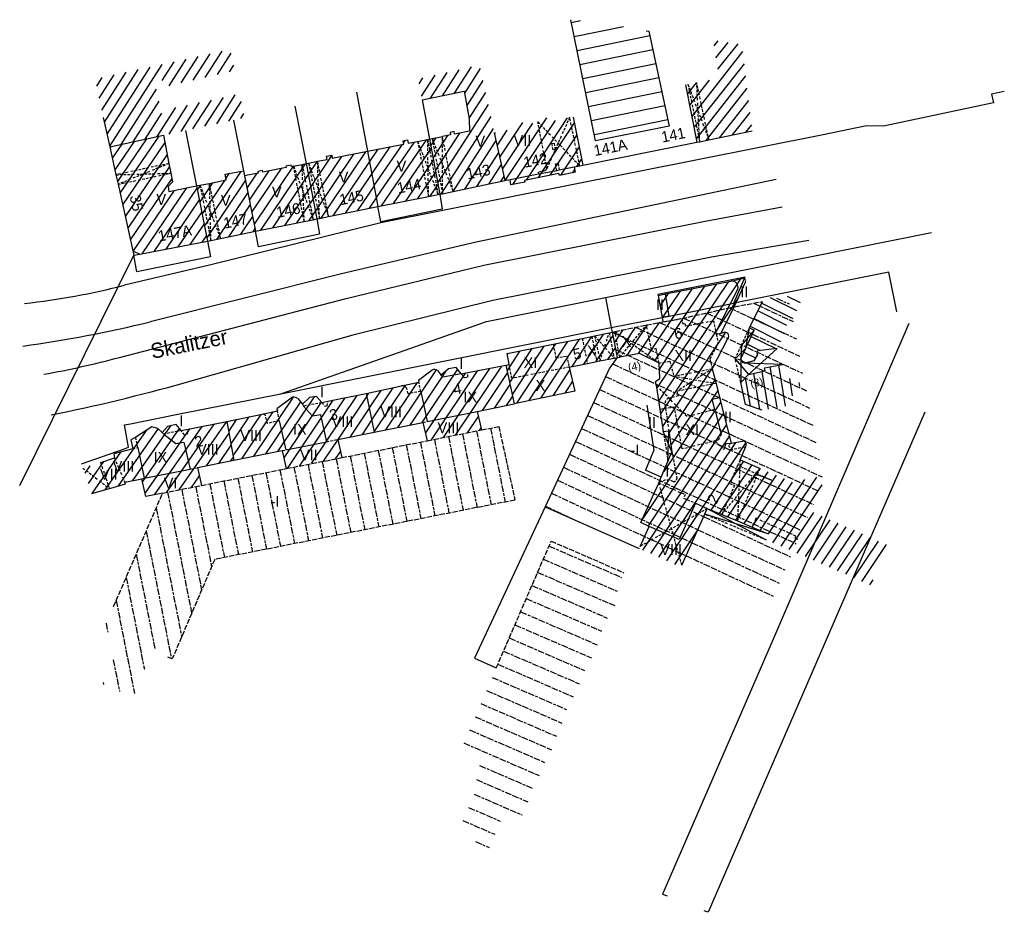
# Model space of a CAD drawing. Extents: x 25661 to 25888, y 18937 to 19143.
import ezdxf

# ---------------------------------------------------------------- set-up
doc = ezdxf.new("R2010")
doc.units = 0
for name, pattern in [('YADE1', [0]), ('YADE12', [4.799999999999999, 1.5, -0.3, 0.6, -0.3, 1.5, -0.3, 0.3]), ('YADE2', [4.799999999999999, 0.6, -0.3, 0.6, -0.3, 0.6, -0.3, 0.6, -0.3, 0.6, -0.6]), ('YADE4', [4.799999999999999, 0.6, -0.3, 0.6, -0.3, 0.6, -0.3, 0.6, -0.3, 0.6, -0.6]), ('YADE8', [4.799999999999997, 1.199999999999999, -0.3, 1.199999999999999, -0.3, 1.199999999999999, -0.3, 0.3])]:
    doc.linetypes.add(name, pattern=pattern)
for name, color, linetype in [('FOLIE1', 4, 'YADE1'), ('FOLIE11', 4, 'YADE1'), ('FOLIE12', 4, 'YADE1'), ('FOLIE18', 4, 'YADE1'), ('FOLIE25', 4, 'YADE1'), ('FOLIE26', 4, 'YADE1'), ('FOLIE7', 4, 'YADE1'), ('SCHRAFFUR', 7, 'CONTINUOUS')]:
    doc.layers.add(name, color=color, linetype=linetype)

msp = doc.modelspace()

# ---------------------------------------------------------------- linework, layer by layer
at = {"layer": 'FOLIE1', "color": 4, "linetype": 'YADE1'}
for p, q in [((25814.041, 19128.409), (25816.7, 19115.14)), ((25738.208, 19126.692), (25740.754, 19113.067)), ((25724.011, 19123.484), (25726.593, 19110.249)), ((25753.307, 19124.932), (25754.999, 19115.901)), ((25788.133, 19120.978), (25790.408, 19109.868)), ((25679.81, 19120.851), (25681.30200000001, 19114.096)), ((25709.839, 19120.278), (25712.149, 19108.538)), ((25681.30200000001, 19114.096), (25693.684, 19116.782)), ((25698.745, 19117.879), (25701.303, 19105.101)), ((25769.967, 19117.365), (25772.37, 19106.3)), ((25819.457, 19115.717), (25829.421, 19117.805)), ((25681.30200000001, 19114.096), (25682.724, 19107.66)), ((25754.999, 19115.901), (25757.385, 19103.155)), ((25790.408, 19109.868), (25816.7, 19115.14)), ((25816.7, 19115.14), (25817.338, 19115.273)), ((25817.338, 19115.273), (25819.457, 19115.717)), ((25740.754, 19113.067), (25743.135, 19100.332)), ((25726.593, 19110.249), (25729.08700000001, 19097.464)), ((25788.378, 19109.466), (25789.69, 19109.726)), ((25789.69, 19109.726), (25790.408, 19109.868)), ((25682.724, 19107.66), (25683.211, 19105.455)), ((25712.149, 19108.538), (25712.37, 19107.419)), ((25712.37, 19107.419), (25714.886, 19094.647)), ((25773.616, 19106.546), (25780.174, 19107.843)), ((25780.174, 19107.843), (25784.371, 19108.674)), ((25784.371, 19108.674), (25784.919, 19108.782)), ((25784.919, 19108.782), (25788.378, 19109.466)), ((25683.211, 19105.455), (25686.597, 19090.124)), ((25701.303, 19105.101), (25703.863, 19092.319)), ((25760.484, 19103.805), (25772.37, 19106.3)), ((25772.37, 19106.3), (25773.616, 19106.546)), ((25754.803, 19102.643), (25757.003, 19103.079)), ((25757.003, 19103.079), (25757.385, 19103.155)), ((25757.385, 19103.155), (25758.04, 19103.292)), ((25758.04, 19103.292), (25760.484, 19103.805)), ((25743.135, 19100.332), (25754.803, 19102.643)), ((25731.772, 19098.012), (25743.135, 19100.332)), ((25714.886, 19094.647), (25726.144, 19096.88)), ((25726.144, 19096.88), (25728.213, 19097.29)), ((25728.213, 19097.29), (25729.08700000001, 19097.464)), ((25729.08700000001, 19097.464), (25729.677, 19097.584)), ((25729.677, 19097.584), (25731.772, 19098.012)), ((25706.876, 19092.955), (25714.886, 19094.647)), ((25688.234, 19089.338), (25703.863, 19092.319)), ((25703.863, 19092.319), (25704.632, 19092.481)), ((25704.632, 19092.481), (25706.876, 19092.955)), ((25686.597, 19090.124), (25686.83, 19089.07)), ((25686.83, 19089.07), (25688.234, 19089.338)), ((25807.72, 19080.1), (25827.82, 19084.08)), ((25825.23, 19078.04), (25827.82, 19084.08)), ((25807.72, 19080.1), (25807.768, 19079.83)), ((25795.61, 19079.34), (25796.95, 19072.38)), ((25807.768, 19079.83), (25808.68, 19074.72)), ((25810.314, 19075.048), (25825.23, 19078.04)), ((25796.95, 19072.38), (25808.68, 19074.72)), ((25808.68, 19074.72), (25810.314, 19075.048)), ((25720.74, 19057.12), (25796.95, 19072.38)), ((25796.95, 19072.38), (25797.166, 19071.356)), ((25797.166, 19071.356), (25798.28, 19065.48)), ((25781.7, 19031.07), (25803.386, 19021.404))]:
    msp.add_line(p, q, dxfattribs=at)
for points in [[(25795.61, 19079.34), (25850.411, 19090.29), (25869.624, 19094.129), (25870.78, 19094.36)], [(25862.82, 19076.03), (25860.98, 19085.2), (25825.23, 19078.04)], [(25720.74, 19057.12), (25747.901, 19066.659), (25768.15, 19073.77), (25784.911, 19077.17), (25795.61, 19079.34)], [(25798.28, 19065.48), (25796.55, 19063.05), (25781.7, 19031.07)], [(25684.67, 19049.94), (25686.061, 19050.217), (25697.018, 19052.398), (25720.74, 19057.12)], [(25685.6, 19044.78), (25685.442, 19045.655), (25684.67, 19049.94)], [(25674.76, 19040.97), (25684.441, 19044.372), (25685.6, 19044.78)], [(25781.7, 19031.07), (25765.44, 18996.14), (25770.44, 18993.89)]]:
    msp.add_lwpolyline(points, dxfattribs=at)
at = {"layer": 'FOLIE11', "color": 2, "linetype": 'YADE1'}
for p, q in [((25693.684, 19116.782), (25694.948, 19110.23899999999)), ((25755.644, 19116.029), (25758.02, 19116.502)), ((25752.288, 19115.361), (25754.61, 19115.824)), ((25754.61, 19115.824), (25754.999, 19115.901)), ((25754.999, 19115.901), (25755.644, 19116.029)), ((25694.948, 19110.23899999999), (25695.381, 19108.001)), ((25723.678, 19109.669), (25725.65, 19110.061)), ((25725.65, 19110.061), (25726.593, 19110.249)), ((25726.593, 19110.249), (25727.138, 19110.357)), ((25727.138, 19110.357), (25729.231, 19110.774)), ((25701.303, 19105.101), (25702.113, 19105.225)), ((25702.113, 19105.225), (25704.303, 19105.668)), ((25686.597, 19090.124), (25688.234, 19089.338)), ((25824.525, 19083.144), (25827.168, 19083.731)), ((25825.315, 19077.2), (25827.885, 19082.839)), ((25807.768, 19079.83), (25809.435, 19080.16)), ((25828.83, 19072.349), (25831.852, 19078.414)), ((25822.315, 19071.12), (25825.315, 19077.2)), ((25827.948, 19067.683), (25829.879, 19071.839)), ((25828.83, 19072.349), (25829.879, 19071.839)), ((25826.805, 19065.223), (25827.948, 19067.683)), ((25826.805, 19065.223), (25826.805, 19065.223)), ((25748.558, 19058.943), (25752.593, 19059.792)), ((25826.797, 19059.754), (25828.554, 19061.545)), ((25740.468, 19057.167), (25748.558, 19058.943)), ((25730.191, 19055.093), (25731.588, 19055.39)), ((25731.588, 19055.39), (25740.468, 19057.167)), ((25740.468, 19057.167), (25742.252, 19048.261)), ((25821.932, 19056.273), (25824.625, 19045.766)), ((25716.429, 19052.429), (25719.964, 19053.173)), ((25765.99, 19053.016), (25766.995, 19048.775)), ((25808.162, 19053.478), (25808.952, 19048.413)), ((25699.398, 19048.96), (25708.272, 19050.768)), ((25708.272, 19050.768), (25716.429, 19052.429)), ((25708.272, 19050.768), (25709.887, 19041.779)), ((25742.252, 19048.261), (25753.535, 19050.521)), ((25753.535, 19050.521), (25754.503, 19046.301)), ((25697.766, 19048.62), (25699.398, 19048.96)), ((25733.891, 19046.587), (25742.252, 19048.261)), ((25808.952, 19048.413), (25810.218, 19048.611)), ((25733.891, 19046.587), (25734.822, 19042.401)), ((25709.887, 19041.779), (25721.065, 19044.018)), ((25721.065, 19044.018), (25722.021, 19039.865)), ((25810.025, 19041.535), (25810.947, 19043.718)), ((25679.222, 19041.28), (25682.369, 19042.351)), ((25701.527, 19040.105), (25709.887, 19041.779)), ((25808.479, 19037.873), (25810.025, 19041.535)), ((25701.527, 19040.105), (25702.427, 19035.983)), ((25684.756, 19036.746), (25688.697, 19037.535)), ((25807.909, 19036.525), (25808.479, 19037.873)), ((25677.17, 19034.128), (25681.256, 19035.288)), ((25818.512, 19029.361), (25819.094, 19030.655)), ((25813.223, 19017.591), (25818.512, 19029.361)), ((25803.621, 19021.93), (25805.683, 19026.537))]:
    msp.add_line(p, q, dxfattribs=at)
at = {"layer": 'FOLIE11', "color": 15, "linetype": 'YADE1'}
for p, q in [((25809.435, 19080.16), (25824.525, 19083.144)), ((25808.68, 19074.72), (25808.868, 19073.701)), ((25793.113, 19070.503), (25796.468, 19071.209)), ((25796.468, 19071.209), (25797.166, 19071.356)), ((25822.315, 19071.12), (25822.825, 19071.226)), ((25783.563, 19068.567), (25790.273, 19069.905)), ((25790.273, 19069.905), (25792.437, 19070.36)), ((25792.437, 19070.36), (25793.113, 19070.503)), ((25820.245, 19062.92), (25823.826, 19069.898)), ((25791.434, 19064.111), (25793.646, 19064.553)), ((25793.646, 19064.553), (25794.344, 19064.693)), ((25794.344, 19064.693), (25797.599, 19065.34399999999)), ((25797.599, 19065.34399999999), (25798.28, 19065.48)), ((25798.28, 19065.48), (25798.899, 19065.594)), ((25756.896, 19062.51), (25757.721, 19061.383)), ((25762.35, 19061.748), (25763.90700000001, 19062.05)), ((25763.90700000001, 19062.05), (25772.666, 19063.723)), ((25772.666, 19063.723), (25773.394, 19063.862)), ((25772.666, 19063.723), (25774.535, 19054.805)), ((25787.229, 19063.284), (25791.434, 19064.111)), ((25820.245, 19062.92), (25821.101, 19059.519)), ((25807.283, 19059.109), (25808.162, 19053.478)), ((25821.101, 19059.519), (25821.932, 19056.273)), ((25724.657, 19056.001), (25725.715, 19054.719)), ((25765.99, 19053.016), (25774.535, 19054.805)), ((25810.218, 19048.611), (25810.947, 19043.718)), ((25824.625, 19045.766), (25827.177, 19046.18)), ((25826.652, 19041.893), (25827.973, 19044.928)), ((25827.973, 19044.928), (25828.149, 19045.568)), ((25826.652, 19041.893), (25831.269, 19039.924)), ((25819.094, 19030.655), (25822.438, 19029.296)), ((25822.438, 19029.296), (25826.044, 19027.821)), ((25826.044, 19027.821), (25829.471, 19026.345)), ((25829.471, 19026.345), (25833.101, 19024.82))]:
    msp.add_line(p, q, dxfattribs=at)
at = {"layer": 'FOLIE11', "color": 2, "linetype": 'YADE8'}
for p, q in [((25825.315, 19077.2), (25831.852, 19078.414)), ((25813.201, 19074.501), (25825.315, 19077.2)), ((25805.05, 19072.996), (25808.868, 19073.701)), ((25808.868, 19073.701), (25813.201, 19074.501)), ((25797.166, 19071.356), (25797.787, 19071.485)), ((25797.787, 19071.485), (25805.05, 19072.996)), ((25754.503, 19046.301), (25766.995, 19048.775)), ((25734.822, 19042.401), (25754.503, 19046.301)), ((25722.021, 19039.865), (25734.822, 19042.401)), ((25702.427, 19035.983), (25722.021, 19039.865)), ((25693.515, 19034.218), (25702.427, 19035.983)), ((25682.2, 19008.07), (25693.515, 19034.218))]:
    msp.add_line(p, q, dxfattribs=at)
at = {"layer": 'FOLIE11', "color": 2, "linetype": 'YADE1'}
for points in [[(25805.004, 19140.89), (25805.577, 19140.79), (25810.283, 19118.869), (25793.319, 19115.503), (25787.589, 19143.433)], [(25753.307, 19124.932), (25763.039, 19126.923), (25764.202, 19120.555), (25764.256, 19117.743), (25760.819, 19117.059), (25760.707, 19117.619), (25759.773, 19117.42), (25759.882, 19116.873), (25758.02, 19116.502)], [(25740.754, 19113.067), (25749.094, 19114.726), (25748.928, 19115.458), (25749.989, 19115.685), (25750.129, 19114.932), (25752.288, 19115.361)], [(25729.231, 19110.774), (25731.432, 19111.211), (25731.264, 19111.977), (25732.502, 19112.207), (25732.622, 19111.448), (25740.754, 19113.067)], [(25723.678, 19109.669), (25723.229, 19109.579), (25723.161, 19109.894), (25721.897, 19109.639), (25721.98, 19109.331), (25716.571, 19108.255), (25716.513, 19108.63499999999), (25715.452, 19108.409), (25715.536, 19108.049), (25712.37, 19107.419)], [(25695.381, 19108.001), (25695.759, 19106.04499999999), (25694.792, 19104.926), (25694.967, 19103.78), (25701.303, 19105.101)], [(25704.303, 19105.668), (25708.159, 19106.447), (25707.955, 19107.772), (25712.149, 19108.538)], [(25788.378, 19109.466), (25788.609, 19108.267), (25785.046, 19107.491), (25784.845, 19107.951), (25776.93, 19106.361), (25776.979, 19105.978), (25773.823, 19105.31), (25773.616, 19106.546)], [(25835.205, 19067.578), (25830.735, 19067.013), (25830.53200000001, 19066.553), (25830.661, 19066.221), (25829.822, 19064.739), (25827.83, 19064.227)], [(25826.805, 19065.223), (25827.217, 19064.431), (25827.83, 19064.227)], [(25762.35, 19061.748), (25761.189, 19063.202), (25759.452, 19062.895), (25757.721, 19061.383)], [(25828.554, 19061.545), (25832.435, 19062.391), (25832.305, 19063.081), (25836.543, 19063.903)], [(25831.748, 19053.371), (25827.862, 19054.617), (25826.797, 19059.754)], [(25730.191, 19055.093), (25728.948, 19056.491), (25727.339, 19056.234), (25725.715, 19054.719)], [(25697.766, 19048.62), (25696.625, 19050.013), (25694.632, 19049.578), (25693.364, 19048.218)], [(25687.302, 19047.119), (25686.154, 19046.53), (25686.599, 19044.408)], [(25686.599, 19044.408), (25682.284, 19043.301), (25682.369, 19042.351)], [(25693.515, 19034.218), (25689.635, 19033.449), (25688.697, 19037.535)], [(25681.256, 19035.288), (25681.542, 19035.371), (25684.965, 19036.36), (25684.756, 19036.746)], [(25805.683, 19026.537), (25803.75, 19027.395), (25806.848, 19034.195), (25807.909, 19036.525)]]:
    msp.add_lwpolyline(points, dxfattribs=at)
at = {"layer": 'FOLIE11', "color": 15, "linetype": 'YADE1'}
for points in [[(25773.394, 19063.862), (25772.922, 19066.446), (25783.563, 19068.567)], [(25807.972, 19064.221), (25803.461, 19066.435), (25798.899, 19065.594)], [(25807.283, 19059.109), (25807.149, 19059.968), (25808.167, 19060.661), (25807.972, 19064.221)], [(25755.617, 19062.612), (25752.512, 19060.202), (25752.593, 19059.792)], [(25787.229, 19063.284), (25788.575, 19057.744), (25774.535, 19054.805)], [(25723.479, 19056.308), (25719.87, 19053.688), (25719.964, 19053.173)], [(25693.364, 19048.218), (25692.408, 19049.142), (25691.022, 19049.528), (25687.302, 19047.119)]]:
    msp.add_lwpolyline(points, dxfattribs=at)
at = {"layer": 'FOLIE11', "color": 2, "linetype": 'YADE8'}
for points in [[(25766.995, 19048.775), (25771.019, 19049.573), (25774.738, 19032.6), (25705.503, 19018.914), (25695.704, 18995.953), (25694.731, 18996.36)], [(25770.44, 18993.89), (25783.092, 19023.144), (25799.846, 19015.849)]]:
    msp.add_lwpolyline(points, dxfattribs=at)
at = {"layer": 'FOLIE11', "color": 2, "linetype": 'YADE1'}
msp.add_arc((25827.306, 19083.108), 0.638, 335.105, 102.485, dxfattribs=at)
at = {"layer": 'FOLIE11', "color": 15, "linetype": 'YADE1'}
for centre, radius, start, end in [((25823.201, 19070.468), 0.8459999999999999, 317.621, 116.393), ((25756.182, 19061.622), 1.139999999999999, 51.19200000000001, 119.684), ((25723.767, 19055), 1.338999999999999, 48.363, 102.422), ((25827.313, 19045.319), 0.872, 16.616, 98.98299999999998)]:
    msp.add_arc(centre, radius, start, end, dxfattribs=at)
at = {"layer": 'FOLIE12', "color": 2, "linetype": 'YADE2'}
for p, q in [((25814.631, 19128.521), (25819.457, 19115.717)), ((25814.631, 19128.521), (25817.338, 19115.273)), ((25819.457, 19115.717), (25816.651, 19128.906)), ((25817.338, 19115.273), (25816.651, 19128.906)), ((25787.344, 19120.906), (25782.082, 19109.11399999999)), ((25789.69, 19109.726), (25787.344, 19120.906)), ((25782.082, 19109.11399999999), (25779.995, 19119.868)), ((25779.995, 19119.868), (25789.69, 19109.726)), ((25760.484, 19103.805), (25758.02, 19116.502)), ((25758.04, 19103.292), (25758.02, 19116.502)), ((25752.288, 19115.361), (25757.003, 19103.079)), ((25752.288, 19115.361), (25754.803, 19102.643)), ((25754.61, 19115.824), (25757.003, 19103.079)), ((25754.803, 19102.643), (25754.61, 19115.824)), ((25755.644, 19116.029), (25760.484, 19103.805)), ((25755.644, 19116.029), (25758.04, 19103.292)), ((25694.948, 19110.23899999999), (25682.724, 19107.66)), ((25694.948, 19110.23899999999), (25683.211, 19105.455)), ((25723.678, 19109.669), (25728.213, 19097.29)), ((25726.144, 19096.88), (25723.678, 19109.669)), ((25725.65, 19110.061), (25728.213, 19097.29)), ((25726.144, 19096.88), (25725.65, 19110.061)), ((25727.138, 19110.357), (25729.677, 19097.584)), ((25727.138, 19110.357), (25731.772, 19098.012)), ((25731.772, 19098.012), (25729.231, 19110.774)), ((25729.677, 19097.584), (25729.231, 19110.774)), ((25682.724, 19107.66), (25695.381, 19108.001)), ((25683.211, 19105.455), (25695.381, 19108.001)), ((25784.371, 19108.674), (25784.919, 19108.782)), ((25702.113, 19105.225), (25706.876, 19092.955)), ((25702.113, 19105.225), (25704.632, 19092.481)), ((25704.632, 19092.481), (25704.303, 19105.668)), ((25706.876, 19092.955), (25704.303, 19105.668)), ((25808.868, 19073.701), (25813.201, 19074.501)), ((25794.344, 19064.693), (25796.468, 19071.209)), ((25796.468, 19071.209), (25797.599, 19065.34399999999)), ((25798.899, 19065.594), (25797.787, 19071.485)), ((25797.787, 19071.485), (25807.972, 19064.221)), ((25798.899, 19065.594), (25805.05, 19072.996)), ((25821.072, 19071.315), (25821.163, 19070.879)), ((25826.974, 19068.36), (25828.83, 19072.349)), ((25790.273, 19069.905), (25791.434, 19064.111)), ((25792.437, 19070.36), (25793.646, 19064.553)), ((25793.113, 19070.503), (25797.599, 19065.34399999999)), ((25793.113, 19070.503), (25794.344, 19064.693)), ((25825.507, 19065.209), (25826.974, 19068.36)), ((25826.797, 19059.754), (25825.507, 19065.209)), ((25811.359, 19061.176), (25820.245, 19062.92)), ((25820.245, 19062.92), (25812.064, 19057.694)), ((25753.013, 19057.666), (25752.593, 19059.792)), ((25811.359, 19061.176), (25821.101, 19059.519)), ((25821.101, 19059.519), (25812.064, 19057.694)), ((25720.377, 19050.918), (25719.964, 19053.173)), ((25809.345, 19054.464), (25809.459, 19053.70399999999)), ((25809.459, 19053.70399999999), (25810.218, 19048.611)), ((25808.952, 19048.413), (25810.025, 19041.535)), ((25687.758, 19044.705), (25687.302, 19047.119)), ((25686.599, 19044.408), (25687.758, 19044.705)), ((25826.652, 19041.893), (25826.044, 19027.821)), ((25826.652, 19041.893), (25826.086, 19040.592)), ((25675.104, 19039.992), (25681.256, 19035.288)), ((25681.256, 19035.288), (25679.222, 19041.28)), ((25822.438, 19029.296), (25831.269, 19039.924)), ((25830.702, 19038.542), (25831.269, 19039.924)), ((25826.044, 19027.821), (25830.702, 19038.542)), ((25833.929, 19037.185), (25830.702, 19038.542)), ((25813.223, 19017.591), (25807.909, 19036.525)), ((25819.094, 19030.655), (25803.621, 19021.93)), ((25832.626, 19023.407), (25818.512, 19029.361))]:
    msp.add_line(p, q, dxfattribs=at)
at = {"layer": 'FOLIE12', "color": 15, "linetype": 'YADE1'}
for p, q in [((25810.314, 19075.048), (25809.435, 19080.16)), ((25821.072, 19071.315), (25826.15, 19081.283)), ((25810.314, 19075.048), (25808.68, 19074.72)), ((25821.163, 19070.879), (25822.315, 19071.12)), ((25753.013, 19057.666), (25754.526, 19050.72)), ((25725.715, 19054.719), (25726, 19054.257)), ((25754.526, 19050.72), (25765.99, 19053.016)), ((25809.459, 19053.70399999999), (25808.162, 19053.478)), ((25820.83, 19053.473), (25822.319, 19047.756)), ((25720.377, 19050.918), (25721.884, 19044.182)), ((25693.751, 19047.832), (25693.364, 19048.218)), ((25721.884, 19044.182), (25731.345, 19046.077)), ((25687.758, 19044.705), (25689.208, 19037.638)), ((25689.208, 19037.638), (25699.823, 19039.764)), ((25816.335, 19031.873), (25819.094, 19030.655))]:
    msp.add_line(p, q, dxfattribs=at)
at = {"layer": 'FOLIE12', "color": 2, "linetype": 'YADE1'}
for p, q in [((25829.879, 19071.839), (25826.974, 19068.36)), ((25827.948, 19067.683), (25828.83, 19072.349)), ((25825.507, 19065.209), (25827.948, 19067.683)), ((25826.974, 19068.36), (25826.805, 19065.223)), ((25828.554, 19061.545), (25835.205, 19067.578)), ((25825.507, 19065.209), (25828.554, 19061.545)), ((25826.805, 19065.223), (25826.797, 19059.754)), ((25836.543, 19063.903), (25827.83, 19064.227)), ((25810.947, 19043.718), (25808.952, 19048.413)), ((25810.025, 19041.535), (25810.218, 19048.611)), ((25819.094, 19030.655), (25832.626, 19023.407)), ((25833.101, 19024.82), (25818.512, 19029.361))]:
    msp.add_line(p, q, dxfattribs=at)
at = {"layer": 'FOLIE12', "color": 2, "linetype": 'YADE4'}
for p, q in [((25730.191, 19055.093), (25726, 19054.257)), ((25753.535, 19050.521), (25754.526, 19050.72)), ((25697.766, 19048.62), (25693.751, 19047.832)), ((25731.345, 19046.077), (25733.891, 19046.587)), ((25820.915, 19046.243), (25822.868, 19044.28)), ((25721.065, 19044.018), (25721.884, 19044.182)), ((25810.947, 19043.718), (25812.067, 19037.558)), ((25682.369, 19042.351), (25684.756, 19036.746)), ((25699.823, 19039.764), (25701.527, 19040.105)), ((25830.702, 19038.542), (25826.086, 19040.592)), ((25688.697, 19037.535), (25689.208, 19037.638))]:
    msp.add_line(p, q, dxfattribs=at)
at = {"layer": 'FOLIE12', "color": 92, "linetype": 'YADE1'}
for p, q in [((25808.479, 19037.873), (25804.81600000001, 19039.482)), ((25830.702, 19038.542), (25833.929, 19037.185))]:
    msp.add_line(p, q, dxfattribs=at)
at = {"layer": 'FOLIE12', "color": 2, "linetype": 'YADE2'}
for points in [[(25783.239, 19114.876), (25783.747, 19114.925), (25784.024, 19113.466), (25783.559, 19113.369), (25783.239, 19114.876)], [(25784.371, 19108.674), (25784.122, 19110.15), (25784.707, 19110.198), (25784.919, 19108.782)], [(25782.082, 19109.11399999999), (25781.697, 19108.554), (25780.094, 19108.257), (25780.174, 19107.843)], [(25813.201, 19074.501), (25813.435, 19073.249), (25813.947, 19073.325), (25814.076, 19072.789), (25820.517, 19073.986), (25821.072, 19071.315)], [(25807.972, 19064.221), (25807.319, 19067.548), (25806.221, 19067.343), (25805.05, 19072.996)], [(25821.163, 19070.879), (25821.58, 19068.876), (25819.7, 19065.144), (25820.245, 19062.92)], [(25807.972, 19064.221), (25810.475, 19064.657), (25811.359, 19061.176)], [(25762.35, 19061.748), (25763.069, 19060.847), (25763.836, 19060.975), (25763.90700000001, 19062.05)], [(25753.013, 19057.666), (25750.077, 19057.125), (25749.788, 19058.355)], [(25812.064, 19057.694), (25812.4, 19056.645), (25810.257, 19056.13)], [(25730.191, 19055.093), (25730.931, 19054.261), (25731.417, 19054.313), (25731.588, 19055.39)], [(25720.377, 19050.918), (25717.647, 19050.27399999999), (25717.223, 19052.147)], [(25699.398, 19048.96), (25699.152, 19047.779), (25698.539, 19047.677), (25697.766, 19048.62)], [(25824.625, 19045.766), (25823.963, 19045.279), (25824.426, 19044.25699999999), (25827.973, 19044.928)], [(25826.086, 19040.592), (25824.276, 19036.433), (25825.376, 19035.975), (25822.438, 19029.296)], [(25807.909, 19036.525), (25813.994, 19033.882), (25813.639, 19033.063), (25816.335, 19031.873)], [(25840.009, 19023.505), (25839.33, 19023.791), (25839.532, 19024.302), (25830.281, 19028.392), (25829.471, 19026.345)]]:
    msp.add_lwpolyline(points, dxfattribs=at)
at = {"layer": 'FOLIE12', "color": 2, "linetype": 'YADE4'}
for points in [[(25783.563, 19068.567), (25784.199, 19065.383), (25786.707, 19065.84), (25787.229, 19063.284)], [(25787.229, 19063.284), (25773.996, 19060.691), (25773.394, 19063.862)], [(25820.83, 19053.473), (25814.438, 19051.861), (25807.283, 19059.109)], [(25820.915, 19046.243), (25813.293, 19044.388), (25811.492, 19054.058), (25809.459, 19053.70399999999)], [(25822.319, 19047.756), (25821.558, 19046.4), (25820.915, 19046.243)]]:
    msp.add_lwpolyline(points, dxfattribs=at)
at = {"layer": 'FOLIE12', "color": 15, "linetype": 'YADE1'}
for points in [[(25762.35, 19061.748), (25758.107, 19060.948), (25757.721, 19061.383)], [(25820.83, 19053.473), (25820.194, 19055.912), (25821.932, 19056.273)], [(25731.345, 19046.077), (25729.949, 19052.285), (25728.035, 19051.95), (25726, 19054.257)], [(25693.751, 19047.832), (25696.56, 19045.623), (25698.4, 19045.982), (25699.823, 19039.764)], [(25822.868, 19044.28), (25823.451, 19045.636), (25824.625, 19045.766)], [(25816.335, 19031.873), (25812.571, 19023.481), (25805.683, 19026.537)]]:
    msp.add_lwpolyline(points, dxfattribs=at)
at = {"layer": 'FOLIE12', "color": 2, "linetype": 'YADE1'}
msp.add_lwpolyline([(25805.161, 19054.484), (25806.728, 19044.102), (25804.81600000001, 19039.482)], dxfattribs=at)
at = {"layer": 'FOLIE12', "color": 15, "linetype": 'YADE1'}
msp.add_arc((25824.73, 19081.683), 1.475, 344.255, 97.99700000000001, dxfattribs=at)
at = {"layer": 'FOLIE12', "color": 2, "linetype": 'YADE2'}
for centre, radius, start, end in [((25748.807, 19057.883), 1.088999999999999, 25.693, 103.205), ((25810.705, 19054.802), 1.401999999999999, 108.653, 193.947), ((25716.599, 19051.649), 0.798, 38.589, 102.304)]:
    msp.add_arc(centre, radius, start, end, dxfattribs=at)
at = {"layer": 'FOLIE12', "color": 2, "linetype": 'YADE4'}
for centre, radius, start, end in [((25809.848, 19034.176), 3.046, 63.098, 129.531), ((25811.359, 19037.588), 0.7090000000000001, 259.219, 357.536)]:
    msp.add_arc(centre, radius, start, end, dxfattribs=at)
at = {"layer": 'FOLIE25', "color": 2, "linetype": 'YADE1'}
for points in [[(25887.575, 19126.833), (25884.626, 19126.224), (25885.053, 19124.254), (25859.752, 19118.854), (25855.766, 19118.906), (25845.802, 19116.884), (25743.848, 19096.582), (25704.618, 19086.909), (25684.704, 19082.174)], [(25834.953, 19106.59), (25765.806, 19092.091), (25734.751, 19084.827), (25690.6, 19073.728)], [(25683.543, 19065.522), (25735.841, 19079.079), (25767.534, 19086.822), (25818.574, 19096.946), (25836.37, 19100.239)], [(25698.499, 19059.643), (25737.994, 19070.906), (25769.613, 19078.741), (25820.06600000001, 19088.735), (25842.47, 19092.556)], [(25865.582, 19073.366), (25834.794, 19001.707), (25808.722, 18941.699), (25809.844, 18941.269)], [(25869.256, 19052.915), (25847.01, 19001.591), (25819.274, 18937.497), (25818.382, 18937.851)]]:
    msp.add_lwpolyline(points, dxfattribs=at)
for centre, radius, start, end in [((25643.025, 19244.613), 167.701, 276.384, 284.391), ((25643.034, 19244.565), 167.652, 276.383, 284.392), ((25621.162, 19358.835), 293.441, 277.852, 283.688), ((25628.439, 19270.826), 212.571, 280.201, 285.024), ((25628.439, 19270.826), 212.571, 280.201, 285.024), ((25579.828, 19485.033), 441.6319999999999, 281.491, 285.587), ((25579.828, 19485.033), 441.6319999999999, 281.491, 285.587)]:
    msp.add_arc(centre, radius, start, end, dxfattribs=at)
at = {"layer": 'FOLIE7', "color": 4, "linetype": 'YADE1'}
for p, q in [((25757.385, 19103.155), (25757.984, 19099.715)), ((25729.08700000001, 19097.464), (25729.687, 19093.973)), ((25703.863, 19092.319), (25704.499, 19088.712)), ((25660.54, 19035.98), (25686.83, 19089.07))]:
    msp.add_line(p, q, dxfattribs=at)
for points in [[(25757.984, 19099.715), (25743.838, 19096.766), (25743.135, 19100.332)], [(25729.687, 19093.973), (25715.59, 19091.03), (25714.886, 19094.647)], [(25704.499, 19088.712), (25687.563, 19085.274), (25686.83, 19089.07)]]:
    msp.add_lwpolyline(points, dxfattribs=at)
at = {"layer": 'SCHRAFFUR', "color": 2, "linetype": 'YADE1'}
for p, q in [((25789.86, 19143.141), (25787.738, 19142.706)), ((25799.765, 19141.804), (25788.401, 19139.473)), ((25805.816, 19139.677), (25789.064, 19136.24)), ((25821.528, 19138.53), (25820.616, 19137.368)), ((25823.815, 19138.206), (25821.018, 19134.639)), ((25826.102, 19137.881), (25821.478, 19131.985)), ((25701.606, 19134.935), (25697.697, 19128.828)), ((25704.368, 19135.541), (25700.481, 19129.468)), ((25707.131, 19136.147), (25703.265, 19130.108)), ((25709.239, 19135.731), (25706.05, 19130.748)), ((25806.509, 19136.45), (25789.728, 19133.008)), ((25827.213, 19136.057), (25815.501, 19121.121)), ((25690.555, 19132.509), (25680.652, 19117.038)), ((25693.318, 19133.116), (25681.262, 19114.27899999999)), ((25696.08, 19133.722), (25693.338, 19129.438)), ((25698.843, 19134.328), (25694.913, 19128.188)), ((25709.839, 19132.959), (25708.834, 19131.388)), ((25764.606, 19132.53), (25760.691, 19126.443)), ((25807.201, 19133.224), (25790.391, 19129.775)), ((25827.553, 19133.249), (25816.019, 19118.54)), ((25679.504, 19130.084), (25678.215, 19128.07)), ((25682.267, 19130.69), (25678.825, 19125.312)), ((25685.03, 19131.297), (25679.434, 19122.554)), ((25687.792, 19131.903), (25680.043, 19119.796)), ((25753.458, 19129.986), (25752.608, 19128.665)), ((25756.245, 19130.622), (25753.144, 19125.801)), ((25759.032, 19131.258), (25755.214, 19125.322)), ((25761.819, 19131.894), (25757.952, 19125.882)), ((25766.752, 19132.17), (25763.114, 19126.513)), ((25807.894, 19129.997), (25791.054, 19126.542)), ((25827.89200000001, 19130.441), (25816.536, 19115.958)), ((25767.352, 19129.406), (25763.64, 19123.633)), ((25816.5, 19128.877), (25814.467, 19126.284)), ((25819.489, 19129.447), (25814.984, 19123.703)), ((25692.019, 19127.377), (25683.876, 19114.654)), ((25707.426, 19125.478), (25703.175, 19118.837)), ((25710.175, 19126.063), (25705.931, 19119.433)), ((25767.952, 19126.642), (25764.166, 19120.754)), ((25808.587, 19126.771), (25791.717, 19123.31)), ((25828.232, 19127.633), (25818.777, 19115.574)), ((25692.619, 19124.604), (25686.634, 19115.253)), ((25699.179, 19123.724), (25694.906, 19117.047)), ((25701.928, 19124.309), (25697.663, 19117.644)), ((25704.677, 19124.894), (25700.419, 19118.241)), ((25711.584, 19124.555), (25708.687, 19120.029)), ((25768.553, 19123.878), (25756.898, 19105.757)), ((25809.279, 19123.544), (25792.381, 19120.077)), ((25828.572, 19124.825), (25821.818, 19116.212)), ((25693.218, 19121.83), (25689.391, 19115.851)), ((25696.431, 19123.139), (25692.148, 19116.449)), ((25712.174, 19121.767), (25711.455, 19120.644)), ((25769.153, 19121.114), (25757.636, 19103.208)), ((25828.911, 19122.017), (25824.859, 19116.849)), ((25776.487, 19119.734), (25771.194, 19111.715)), ((25778.779, 19119.577), (25771.787, 19108.984)), ((25781.976, 19120.789), (25772.419, 19106.31)), ((25783.981, 19120.197), (25774.209, 19105.392)), ((25786.765, 19120.784), (25777.293, 19106.434)), ((25788.407, 19119.64), (25780.056, 19106.989)), ((25809.972, 19120.317), (25793.044, 19116.844)), ((25829.251, 19119.209), (25827.901, 19117.486)), ((25692.595, 19116.546), (25683.664, 19103.404)), ((25759.205, 19116.738), (25755.826, 19111.484)), ((25761.932, 19117.28), (25756.362, 19108.62)), ((25769.753, 19118.35), (25760.385, 19103.784)), ((25770.153, 19117.4), (25770.007, 19117.179)), ((25772.889, 19117.913), (25770.601, 19114.447)), ((25788.974, 19116.869), (25782.819, 19107.544)), ((25684.086, 19114.7), (25681.884, 19111.46)), ((25686.922, 19115.315), (25682.478, 19108.775)), ((25689.759, 19115.931), (25683.071, 19106.09)), ((25694.014, 19115.075), (25684.257, 19100.719)), ((25745.911, 19114.093), (25741.71, 19107.956)), ((25748.717, 19114.651), (25742.229, 19105.175)), ((25751.523, 19115.209), (25742.749, 19102.395)), ((25754.329, 19115.768), (25743.859, 19100.475)), ((25749.328, 19115.544), (25749.013, 19115.084)), ((25756.478, 19116.195), (25755.29, 19114.348)), ((25770.353, 19115.586), (25763.134, 19104.361)), ((25789.542, 19114.099), (25785.203, 19107.525)), ((25694.549, 19112.304), (25684.85, 19098.034)), ((25732.511, 19112.152), (25727.634, 19104.912)), ((25734.731, 19111.868), (25728.176, 19102.136)), ((25737.516, 19112.422), (25728.717, 19099.359)), ((25740.3, 19112.977), (25729.974, 19097.645)), ((25743.105, 19113.535), (25741.19, 19110.737)), ((25755.395, 19113.785), (25746.663, 19101.031)), ((25770.954, 19112.822), (25765.884, 19104.938)), ((25723.593, 19109.652), (25714.569, 19096.255)), ((25726.377, 19110.206), (25716.054, 19094.879)), ((25729.162, 19110.76), (25727.093, 19107.688)), ((25741.193, 19110.721), (25732.77, 19098.216)), ((25755.916, 19111.005), (25749.467, 19101.586)), ((25771.554, 19110.058), (25768.633, 19105.516)), ((25790.109, 19111.328), (25788.956, 19109.581)), ((25695.084, 19109.534), (25685.443, 19095.348)), ((25711.536, 19108.426), (25703.156, 19095.849)), ((25708.8, 19107.926), (25708.094, 19106.868)), ((25712.455, 19107.436), (25712.387, 19107.334)), ((25715.24, 19107.99), (25712.932, 19104.564)), ((25718.024, 19108.544), (25713.478, 19101.795)), ((25720.808, 19109.098), (25714.024, 19099.025)), ((25715.533, 19108.426), (25715.47, 19108.332)), ((25727.093, 19107.688), (25718.837, 19095.431)), ((25741.716, 19107.919), (25735.565, 19098.786)), ((25756.436, 19108.224), (25752.271, 19102.142)), ((25772.154, 19107.294), (25771.382, 19106.093)), ((25788.491, 19108.877), (25788.002, 19108.135)), ((25695.62, 19106.764), (25686.036, 19092.663)), ((25702.206, 19105.244), (25701.49, 19104.169)), ((25704.983, 19105.805), (25702.045, 19101.396)), ((25707.76, 19106.366), (25702.601, 19098.622)), ((25712.575, 19106.378), (25703.712, 19093.076)), ((25742.24, 19105.117), (25738.361, 19099.357)), ((25756.956, 19105.444), (25755.076, 19102.697)), ((25696.182, 19104.033), (25686.696, 19090.076)), ((25699, 19104.621), (25688.669, 19089.421)), ((25701.403, 19104.6), (25691.448, 19089.951)), ((25713.123, 19103.595), (25705.897, 19092.748)), ((25727.634, 19104.912), (25721.62, 19095.983)), ((25701.954, 19101.852), (25694.226, 19090.481)), ((25713.672, 19100.811), (25708.693, 19093.339)), ((25728.176, 19102.136), (25724.403, 19096.535)), ((25742.764, 19102.315), (25741.15700000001, 19099.928)), ((25702.504, 19099.103), (25697.004, 19091.011)), ((25728.717, 19099.359), (25727.186, 19097.087)), ((25703.055, 19096.355), (25699.783, 19091.541)), ((25714.22, 19098.027), (25711.49, 19093.93)), ((25714.769, 19095.243), (25714.287, 19094.52)), ((25703.605, 19093.607), (25702.561, 19092.071)), ((25823.956, 19083.032), (25807.406, 19058.322)), ((25826.773, 19083.643), (25807.861, 19055.408)), ((25821.181, 19082.483), (25808.046, 19062.872)), ((25815.632, 19081.385), (25805.084, 19065.638)), ((25818.407, 19081.934), (25806.896, 19064.749)), ((25810.082, 19080.288), (25808.19, 19077.463)), ((25812.857, 19080.837), (25808.697, 19074.626)), ((25826.274, 19079.305), (25808.316, 19052.493)), ((25831.679, 19078.068), (25838.793, 19074.523)), ((25833.577, 19079.356), (25839.636, 19076.338)), ((25837.529, 19079.622), (25840.478, 19078.152)), ((25830.788, 19076.277), (25837.384, 19072.991)), ((25807.966, 19073.534), (25803.176, 19066.382)), ((25829.896, 19074.487), (25836.475, 19071.209)), ((25799.628, 19071.868), (25797.634, 19068.89)), ((25802.425, 19072.45), (25798.165, 19066.089)), ((25805.219, 19073.027), (25800.429, 19065.876)), ((25823.323, 19071.305), (25808.77, 19049.578)), ((25829.004, 19072.697), (25835.971, 19069.226)), ((25836.515, 19071.189), (25836.814, 19071.04)), ((25784.118, 19068.678), (25775.129, 19054.929)), ((25786.866, 19069.226), (25777.898, 19055.509)), ((25789.614, 19069.774), (25780.666, 19056.088)), ((25792.379, 19070.348), (25787.839, 19063.404)), ((25795.15, 19070.932), (25790.581, 19063.943)), ((25797.312, 19070.584), (25793.327, 19064.489)), ((25829.195, 19070.367), (25834.877, 19067.536)), ((25775.875, 19067.035), (25772.919, 19062.514)), ((25773.128, 19066.487), (25772.961, 19066.232)), ((25778.623, 19067.582), (25773.499, 19059.746)), ((25781.37, 19068.13), (25774.079, 19056.978)), ((25797.85, 19067.751), (25796.077, 19065.039)), ((25827.509, 19066.738), (25830.196, 19065.4)), ((25828.352, 19068.553), (25831.299, 19067.084)), ((25827.064, 19064.726), (25827.985, 19064.267)), ((25756.61, 19062.678), (25747.688, 19049.35)), ((25758.754, 19062.285), (25750.468, 19049.907)), ((25761.507, 19062.803), (25753.247, 19050.463)), ((25763.336, 19061.939), (25754.086, 19048.121)), ((25766.096, 19062.468), (25755.39200000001, 19046.477)), ((25768.856, 19062.995), (25758.167, 19047.02699999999)), ((25771.616, 19063.522), (25760.941, 19047.576)), ((25773.021, 19062.027), (25767.152, 19053.259)), ((25787.373, 19062.692), (25783.435, 19056.668)), ((25820.674, 19063.756), (25810.275, 19048.23)), ((25831.682, 19062.227), (25833.125, 19053.601)), ((25833.528, 19063.318), (25835.098, 19053.931)), ((25835.492, 19063.699), (25837.07, 19054.261)), ((25752.219, 19059.713), (25744.909, 19048.793)), ((25752.583, 19060.257), (25752.52, 19060.163)), ((25788.02, 19060.027), (25786.203, 19057.247)), ((25820.867, 19060.45), (25810.713, 19045.29)), ((25827.859, 19060.837), (25828.958, 19054.266)), ((25829.726, 19061.8), (25831.101, 19053.578)), ((25838.034, 19060.625), (25838.692, 19056.687)), ((25840.206, 19059.76), (25840.367, 19058.798)), ((25743.78100000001, 19057.894), (25741.119, 19053.917)), ((25746.602, 19058.514), (25741.673, 19051.15)), ((25749.417, 19059.124), (25742.228, 19048.383)), ((25773.595, 19059.289), (25769.951, 19053.845)), ((25821.529, 19057.846), (25809.037, 19039.194)), ((25723.588, 19056.327), (25714.465, 19042.696)), ((25725.275, 19055.252), (25717.244, 19043.253)), ((25728.459, 19056.413), (25720.023, 19043.80899999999)), ((25730.072, 19055.227), (25721.45, 19042.345)), ((25732.742, 19055.621), (25722.223, 19039.905)), ((25735.521, 19056.177), (25724.998, 19040.455)), ((25738.299, 19056.733), (25727.772, 19041.004)), ((25740.59, 19056.559), (25733.919, 19046.593)), ((25740.96, 19057.275), (25740.565, 19056.685)), ((25774.169, 19056.551), (25772.75, 19054.431)), ((25822.195, 19055.246), (25804.195, 19028.371)), ((25718.924, 19052.954), (25711.686, 19042.139)), ((25741.144, 19053.792), (25736.698, 19047.149)), ((25708.214, 19050.756), (25697.224, 19034.953)), ((25710.552, 19051.232), (25708.689, 19048.449)), ((25713.338, 19051.8), (25709.198, 19045.614)), ((25716.124, 19052.367), (25709.707, 19042.779)), ((25741.698, 19051.024), (25739.477, 19047.705)), ((25766.251, 19051.913), (25763.716, 19048.126)), ((25822.861, 19052.646), (25805.444, 19026.643)), ((25689.722, 19048.686), (25680.196, 19034.987)), ((25692.448, 19049.103), (25683.24, 19035.862)), ((25695.319, 19049.728), (25686.539, 19037.103)), ((25697.343, 19049.136), (25688.841, 19036.909)), ((25699.699, 19049.021), (25689.445, 19034.276)), ((25702.538, 19049.6), (25691.574, 19033.833)), ((25705.376, 19050.178), (25694.399, 19034.393)), ((25766.881, 19049.258), (25766.49, 19048.675)), ((25823.528, 19050.047), (25804.123, 19021.076)), ((25708.762, 19048.041), (25703.521, 19040.504)), ((25733.897, 19046.56), (25730.547, 19041.554)), ((25824.194, 19047.448), (25805.976, 19020.249)), ((25709.262, 19045.25699999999), (25706.351, 19041.071)), ((25734.497, 19043.861), (25733.321, 19042.104)), ((25825.578, 19045.921), (25807.83, 19019.423)), ((25827.968, 19045.895), (25809.684, 19018.597)), ((25679.848, 19041.493), (25676.348, 19036.46)), ((25683.814, 19043.694), (25677.167, 19034.135)), ((25709.762, 19042.473), (25709.181, 19041.638)), ((25827.463, 19041.547), (25819.938, 19030.312)), ((25676.72, 19040.497), (25675.529, 19038.785)), ((25829.335, 19040.749), (25821.83, 19029.543)), ((25831.208, 19039.95), (25823.72, 19028.771)), ((25701.937, 19038.227), (25700.049, 19035.512)), ((25833.08, 19039.152), (25825.61, 19027.999)), ((25834.952, 19038.353), (25827.483, 19027.201)), ((25836.824, 19037.554), (25829.351, 19026.397)), ((25841.522, 19037.38), (25833.093, 19024.795)), ((25844.291, 19037.92), (25834.142, 19022.768)), ((25838.697, 19036.755), (25831.229, 19025.606)), ((25845.483, 19036.106), (25836.019, 19021.976)), ((25843.604, 19029.707), (25837.896, 19021.18399999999)), ((25845.468, 19028.895), (25839.764, 19020.38)), ((25847.331, 19028.083), (25841.624, 19019.562)), ((25816.904, 19025.783), (25811.537, 19017.77)), ((25849.194, 19027.271), (25843.483, 19018.745)), ((25851.057, 19026.459), (25845.343, 19017.927)), ((25852.917, 19025.642), (25847.203, 19017.11)), ((25854.768, 19024.811), (25849.062, 19016.292)), ((25856.619, 19023.98), (25850.922, 19015.475)), ((25858.47, 19023.15), (25852.782, 19014.657)), ((25860.32, 19022.319), (25854.641, 19013.84)), ((25857.278, 19014.183), (25856.501, 19013.023))]:
    msp.add_line(p, q, dxfattribs=at)
at = {"layer": 'SCHRAFFUR', "color": 2, "linetype": 'YADE12'}
for p, q in [((25829.764, 19078.026), (25838.891, 19073.788)), ((25834.44, 19079.494), (25834.462, 19079.483)), ((25835.053, 19079.209), (25837.957, 19077.86)), ((25818.934, 19075.778), (25840.336, 19065.84)), ((25824.229, 19076.958), (25839.626, 19069.808)), ((25808.059, 19073.552), (25841.943, 19057.817)), ((25813.639, 19074.599), (25841.047, 19061.872)), ((25797.171, 19071.33), (25843.402, 19049.863)), ((25802.543, 19072.474), (25842.673, 19053.84)), ((25797.927, 19067.341), (25844.132, 19045.885)), ((25797.241, 19064.021), (25844.862, 19041.908)), ((25795.654, 19061.12), (25845.592, 19037.931)), ((25794.264, 19058.127), (25844.846, 19034.639)), ((25792.874, 19055.134), (25843.532, 19031.611)), ((25791.484, 19052.141), (25842.215, 19028.583)), ((25765.872, 19048.553), (25769.241, 19031.513)), ((25769.109, 19049.194), (25772.478, 19032.153)), ((25790.094, 19049.147), (25840.9, 19025.556)), ((25752.924, 19045.988), (25756.291, 19028.953)), ((25756.161, 19046.629), (25759.528, 19029.593)), ((25759.398, 19047.27), (25762.766, 19030.233)), ((25762.635, 19047.912), (25766.003, 19030.873)), ((25788.705, 19046.154), (25839.584, 19022.528)), ((25743.213, 19044.064), (25746.579, 19027.034)), ((25746.45, 19044.705), (25749.816, 19027.674)), ((25749.687, 19045.347), (25753.054, 19028.314)), ((25730.264, 19041.498), (25733.63, 19024.474)), ((25733.501, 19042.139), (25736.867, 19025.114)), ((25736.739, 19042.781), (25740.104, 19025.754)), ((25739.976, 19043.422), (25743.342, 19026.394)), ((25787.315, 19043.161), (25838.268, 19019.501)), ((25720.553, 19039.574), (25723.918, 19022.554)), ((25723.79, 19040.216), (25727.155, 19023.194)), ((25727.027, 19040.857), (25730.39200000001, 19023.834)), ((25785.925, 19040.168), (25836.952, 19016.474)), ((25707.605, 19037.009), (25710.968, 19019.994)), ((25710.842, 19037.65), (25714.205, 19020.634)), ((25714.079, 19038.292), (25717.443, 19021.274)), ((25717.31600000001, 19038.933), (25720.68, 19021.914)), ((25784.535, 19037.175), (25835.637, 19013.446)), ((25697.893, 19035.085), (25702.487, 19011.847)), ((25701.131, 19035.726), (25704.786, 19017.234)), ((25704.368, 19036.367), (25707.731, 19019.354)), ((25694.656, 19034.444), (25700.188, 19006.46)), ((25783.145, 19034.182), (25834.321, 19010.419)), ((25692.02, 19030.763), (25697.889, 19001.073)), ((25781.755, 19031.189), (25789.48, 19027.602)), ((25689.711, 19025.427), (25695.522, 18996.029)), ((25782.593, 19021.989), (25799.339, 19014.746)), ((25687.402, 19020.091), (25691.701, 18998.34399999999)), ((25781.283, 19018.96), (25798.269, 19011.614)), ((25685.093, 19014.755), (25689.281, 18993.566)), ((25779.973, 19015.931), (25797.738, 19008.248)), ((25778.663, 19012.903), (25796.038, 19005.388)), ((25777.353, 19009.874), (25794.677, 19002.381)), ((25682.784, 19009.419), (25687.018, 18987.997)), ((25776.043, 19006.845), (25793.687, 18999.214)), ((25680.454, 19004.19), (25680.862, 19002.126)), ((25774.733, 19003.816), (25792.359, 18996.193)), ((25773.423, 19000.787), (25790.809, 18993.268)), ((25772.113, 18997.758), (25789.526, 18990.227)), ((25682.12, 18995.76), (25683.564, 18988.457)), ((25770.803, 18994.729), (25788.181, 18987.214)), ((25769.49, 18991.702), (25786.593, 18984.305)), ((25679.794, 18990.51), (25679.887, 18990.042)), ((25768.175, 18988.675), (25785.555, 18981.159)), ((25766.86, 18985.648), (25784.307, 18978.103)), ((25765.545, 18982.622), (25783.17, 18974.999)), ((25764.231, 18979.595), (25781.568, 18972.097)), ((25762.916, 18976.568), (25780.31, 18969.045)), ((25766.596, 18971.381), (25778.71200000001, 18966.141)), ((25765.862, 18968.103), (25777.733, 18962.969)), ((25765.37, 18964.721), (25776.365, 18959.965)), ((25764.047, 18961.697), (25771.365, 18958.532)), ((25762.725, 18958.674), (25770.079, 18955.493)), ((25765.62200000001, 18953.825), (25768.793, 18952.454))]:
    msp.add_line(p, q, dxfattribs=at)

# ---------------------------------------------------------------- texts
at = {"layer": 'FOLIE11', "color": 3, "linetype": 'YADE1'}
for s, p in [('V', (25765.63, 19114.158)), ('VII', (25774.408, 19114.323)), ('V', (25747.449, 19108.389)), ('V', (25734.103, 19105.902)), ('V', (25692.075, 19100.71)), ('V', (25706.928, 19100.493)), ('V', (25718.694, 19102.414)), ('II', (25826.676, 19079.388)), ('II', (25807.248, 19076.44)), ('X', (25799.358, 19067.95)), ('X', (25791.336, 19065.792)), ('XII', (25811.495, 19064.715)), ('I', (25761.90700000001, 19062.809)), ('XI', (25776.739, 19063.061)), ('X', (25779.505, 19057.776)), ('I', (25729.787, 19056.274)), ('IX', (25762.861, 19055.12)), ('VIII', (25743.674, 19051.693)), ('II', (25822.913, 19050.525)), ('I', (25697.348, 19049.622)), ('VIII', (25732.465, 19049.425)), ('VIII', (25756.896, 19048.034)), ('II', (25805.385, 19049.255)), ('VIII', (25711.386, 19046.262)), ('IX', (25723.562, 19047.671)), ('XI', (25814.036, 19047.58)), ('IX', (25691.415, 19041.229)), ('VIII', (25701.443, 19043.077)), ('VII', (25725.173, 19041.771)), ('-I', (25801.364, 19042.91)), ('VIII', (25681.986, 19039.144)), ('VII', (25679.024, 19037.318)), ('I', (25809.425, 19037.967)), ('VI', (25693.76, 19035.277)), ('-I', (25718.357, 19031.052)), ('VIII', (25808.242, 19019.939))]:
    msp.add_text(s, height=2.5, dxfattribs=at).set_placement(p)
for s, rotation, p in [('142', 11.187, (25776.981, 19109.25)), ('143', 11.853, (25763.82, 19106.549)), ('144', 11.205, (25747.817, 19103.297)), ('35', 282.457, (25685.873, 19102.676)), ('145', 11.538, (25734.563, 19100.623)), ('146', 11.223, (25719.971, 19097.694)), ('147', 11.925, (25707.815, 19095.198)), ('147A', 10.8, (25692.692, 19092.224)), ('6', 10.467, (25811.71, 19069.649)), ('5', 11.277, (25788.393, 19064.942)), ('4', 10.683, (25760.77, 19056.871)), ('3', 11.322, (25732.235, 19050.931)), ('2', 11.511, (25701.134, 19044.721)), ('2', 66.258, (25821.235, 19031.528))]:
    msp.add_text(s, height=2.5, rotation=rotation, dxfattribs=at).set_placement(p)
at = {"layer": 'FOLIE11', "color": 2, "linetype": 'YADE1'}
for s, rotation, p in [('(4)', 10.44, (25801, 19062.294)), ('(3)', 12.312, (25829.226, 19058.534))]:
    msp.add_text(s, height=1.8, rotation=rotation, dxfattribs=at).set_placement(p)
at = {"layer": 'FOLIE18', "color": 3, "linetype": 'YADE1'}
for s, p in [('141', (25808.75, 19115.072)), ('141A', (25793.164, 19111.947))]:
    msp.add_text(s, height=2.5, rotation=11.34, dxfattribs=at).set_placement(p)
at = {"layer": 'FOLIE26', "color": 4, "linetype": 'YADE1'}
msp.add_text('Skalitzer', height=3.5, rotation=11.259, dxfattribs=at).set_placement((25691.12, 19065.169))
msp.add_text('Skalitzer', height=3.5, rotation=11.259, dxfattribs=at).set_placement((25691.12, 19065.169))

doc.saveas('drawing.dxf')
